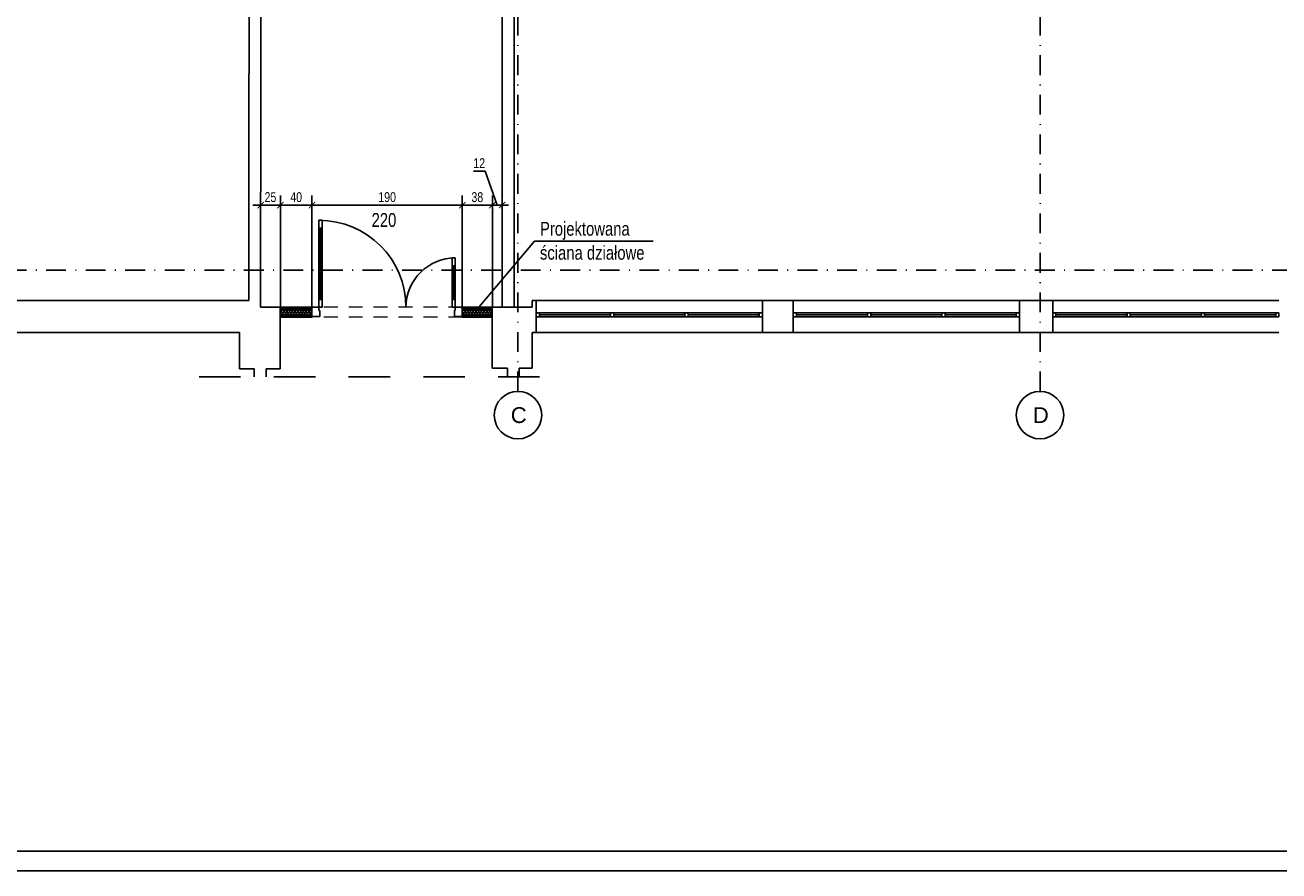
# Model space of a CAD drawing. Header units: metres. Extents: x -6509 to 204, y 32 to 4903.
# Tile 2 of 15: x -5223 to -3638, y 649 to 1718. Entities that reach past the tile are written whole.
import ezdxf
from ezdxf.enums import TextEntityAlignment as Align

# ---------------------------------------------------------------- set-up
doc = ezdxf.new("R2010")
doc.units = ezdxf.units.M
doc.header["$LTSCALE"] = 50
doc.header["$MEASUREMENT"] = 0
for name, pattern in [('DASHDOTX2', [1, 0.5, -0.25, 0, -0.25]), ('DO', [1, 0.5, -0.24, 0.02, -0.24]), ('DP', [0.63, 0.35, -0.28])]:
    doc.linetypes.add(name, pattern=pattern)
for name, color, linetype in [('A_osie', 7, 'Continuous'), ('BZ_lpd', 1, 'DP'), ('BZ_odn', 1, 'Continuous'), ('BZ_osd', 1, 'DO'), ('BZ_ram', 2, 'Continuous'), ('BZ_txs', 2, 'Continuous'), ('BZ_wym', 1, 'Continuous'), ('k3_projektowane sciany', 2, 'DP'), ('k3_sciany istn', 1, 'DP')]:
    doc.layers.add(name, color=color, linetype=linetype)
doc.styles.add('BIKTS', font='bikromsw.shx', dxfattribs={"width": 0.8})
doc.styles.add('BIKWYM', font='bikromsw.shx', dxfattribs={"width": 0.8})
doc.styles.add('GENERATED_STYLE_1', font='arial.ttf')
doc.dimstyles.new('BZ_BGR_50', dxfattribs={"dimscale": 0.5, "dimtxt": 25, "dimasz": 1.666667, "dimexe": 0, "dimexo": 0, "dimgap": 0, "dimtad": 0, "dimdec": 1, "dimrnd": 0.5, "dimzin": 9, "dimdsep": 46, "dimtxsty": 'BIKWYM', "dimblk": 'NONE', "dimcen": 0, "dimse1": 1, "dimse2": 1, "dimclrd": 256, "dimclre": 256, "dimclrt": 7, "dimadec": 0, "dimazin": 0, "dimtfac": 0.033333, "dimtdec": 1, "dimtmove": 0, "dimatfit": 3, "dimldrblk": 'NONE', "dimfxl": 1, "dimtvp": 0.8, "dimtolj": 1, "dimarcsym": 0})
doc.dimstyles.new('BZ_KP_50', dxfattribs={"dimscale": 0.5, "dimtxt": 25, "dimasz": 16, "dimexe": 24, "dimexo": 0, "dimgap": 0, "dimtad": 0, "dimdec": 1, "dimrnd": 0.5, "dimzin": 9, "dimdsep": 46, "dimtxsty": 'BIKWYM', "dimblk": 'ARCHTICK', "dimblk1": 'ARCHTICK', "dimblk2": 'WYM-KP', "dimcen": 0, "dimdle": 20, "dimclrd": 256, "dimclre": 256, "dimclrt": 7, "dimadec": 0, "dimazin": 0, "dimtfac": 0.033333, "dimtdec": 1, "dimtmove": 0, "dimatfit": 3, "dimfxl": 1, "dimtvp": 0.8, "dimtfillclr": 256, "dimtolj": 1, "dimarcsym": 0})
pattern_1 = [(60, (-22352.9468, -1832.603), (-2.5980762, 1.5), []), (120, (-22352.9468, -1832.603), (2.5980762, 1.5), [])]

# ---------------------------------------------------------------- blocks, each defined once
blk = doc.blocks.new('_ArchTick')
at = {"color": 0, "linetype": 'ByBlock', "const_width": 0.15}
blk.add_lwpolyline([(-0.5, -0.5), (0.5, 0.5)], dxfattribs=at)
blk = doc.blocks.new('*D305')
at = {"layer": 'BZ_wym', "lineweight": -2}
for p, q in [((-4850.4, 1490.8), (-4910.4, 1490.8)), ((-4900.4, 1361.6), (-4900.4, 1502.8)), ((-4860.4, 1361.6), (-4860.4, 1502.8))]:
    blk.add_line(p, q, dxfattribs=at)
at = {"layer": 'Defpoints', "color": 0}
for p in [(-4900.4, 1490.8), (-4900.4, 1361.6), (-4860.4, 1361.6)]:
    blk.add_point(p, dxfattribs=at)
at = {"layer": 'BZ_wym', "lineweight": -2, "xscale": 8, "yscale": 8, "zscale": 8, "rotation": 180}
blk.add_blockref('_ArchTick', (-4900.4, 1490.8), dxfattribs=at)
at = {"layer": 'BZ_wym', "lineweight": -2, "xscale": 8, "yscale": 8, "zscale": 8}
blk.add_blockref('_ArchTick', (-4860.4, 1490.8), dxfattribs=at)
at = {"layer": 'BZ_wym', "color": 7, "insert": (-4880.4, 1500.8), "char_height": 12.5, "attachment_point": 5, "style": 'BIKWYM'}
blk.add_mtext('\\A1;40', dxfattribs=at)
blk = doc.blocks.new('WYM-KP')
blk.add_hatch(color=256).paths.add_polyline_path([(-3, 0, 1), (3, 0, 1)])
blk.add_circle((0, 0), 3)
blk = doc.blocks.new('*D306')
at = {"layer": 'BZ_wym', "lineweight": -2}
for p, q in [((-4870.4, 1490.8), (-4660.4, 1490.8)), ((-4860.4, 1361.6), (-4860.4, 1502.8)), ((-4670.4, 1361.6), (-4670.4, 1502.8))]:
    blk.add_line(p, q, dxfattribs=at)
at = {"layer": 'Defpoints', "color": 0}
for p in [(-4670.4, 1490.8), (-4860.4, 1361.6), (-4670.4, 1361.6)]:
    blk.add_point(p, dxfattribs=at)
at = {"layer": 'BZ_wym', "lineweight": -2, "xscale": 8, "yscale": 8, "zscale": 8, "rotation": 180}
blk.add_blockref('_ArchTick', (-4860.4, 1490.8), dxfattribs=at)
at = {"layer": 'BZ_wym', "lineweight": -2, "xscale": 8, "yscale": 8, "zscale": 8}
blk.add_blockref('_ArchTick', (-4670.4, 1490.8), dxfattribs=at)
at = {"layer": 'BZ_wym', "color": 7, "insert": (-4765.4, 1500.8), "char_height": 12.5, "attachment_point": 5, "style": 'BIKWYM'}
blk.add_mtext('\\A1;190', dxfattribs=at)
blk = doc.blocks.new('*D307')
at = {"layer": 'BZ_wym', "lineweight": -2}
for p, q in [((-4680.4, 1490.8), (-4622.4, 1490.8)), ((-4670.4, 1361.6), (-4670.4, 1502.8)), ((-4632.4, 1361.6), (-4632.4, 1502.8))]:
    blk.add_line(p, q, dxfattribs=at)
at = {"layer": 'Defpoints', "color": 0}
for p in [(-4632.4, 1490.8), (-4670.4, 1361.6), (-4632.4, 1361.6)]:
    blk.add_point(p, dxfattribs=at)
at = {"layer": 'BZ_wym', "lineweight": -2, "xscale": 8, "yscale": 8, "zscale": 8, "rotation": 180}
blk.add_blockref('_ArchTick', (-4670.4, 1490.8), dxfattribs=at)
at = {"layer": 'BZ_wym', "lineweight": -2, "xscale": 8, "yscale": 8, "zscale": 8}
blk.add_blockref('_ArchTick', (-4632.4, 1490.8), dxfattribs=at)
at = {"layer": 'BZ_wym', "color": 7, "insert": (-4651.4, 1500.8), "char_height": 12.5, "attachment_point": 5, "style": 'BIKWYM'}
blk.add_mtext('\\A1;38', dxfattribs=at)
blk = doc.blocks.new('_None')
blk = doc.blocks.new('*D328')
at = {"layer": 'BZ_wym', "lineweight": -2}
for p, q in [((-4656.4, 1533.8), (-4641.6, 1533.8)), ((-4641.6, 1533.8), (-4626.2, 1490.8)), ((-4632.4, 1490.8), (-4640.4, 1490.8)), ((-4632.4, 1432.2), (-4632.4, 1502.8)), ((-4632.4, 1490.8), (-4619.9, 1490.8)), ((-4619.9, 1432.2), (-4619.9, 1502.8)), ((-4619.9, 1490.8), (-4611.9, 1490.8))]:
    blk.add_line(p, q, dxfattribs=at)
at = {"layer": 'Defpoints', "color": 0}
for p in [(-4619.9, 1490.8), (-4632.4, 1432.2), (-4619.9, 1432.2)]:
    blk.add_point(p, dxfattribs=at)
at = {"layer": 'BZ_wym', "lineweight": -2, "xscale": 8, "yscale": 8, "zscale": 8}
blk.add_blockref('_ArchTick', (-4632.4, 1490.8), dxfattribs=at)
at = {"layer": 'BZ_wym', "lineweight": -2, "xscale": 8, "yscale": 8, "zscale": 8, "rotation": 180}
blk.add_blockref('_ArchTick', (-4619.9, 1490.8), dxfattribs=at)
at = {"layer": 'BZ_wym', "color": 7, "insert": (-4649, 1543.8), "char_height": 12.5, "attachment_point": 5, "style": 'BIKWYM'}
blk.add_mtext('\\A1;12', dxfattribs=at)
blk = doc.blocks.new('*D329')
at = {"layer": 'BZ_wym', "lineweight": -2}
for p, q in [((-4890.4, 1490.8), (-4935.3, 1490.8)), ((-4925.3, 1473.6), (-4925.3, 1502.8)), ((-4900.4, 1361.6), (-4900.4, 1502.8))]:
    blk.add_line(p, q, dxfattribs=at)
at = {"layer": 'Defpoints', "color": 0}
for p in [(-4925.3, 1490.8), (-4925.3, 1473.6), (-4900.4, 1361.6)]:
    blk.add_point(p, dxfattribs=at)
at = {"layer": 'BZ_wym', "lineweight": -2, "xscale": 8, "yscale": 8, "zscale": 8, "rotation": 180}
blk.add_blockref('_ArchTick', (-4925.3, 1490.8), dxfattribs=at)
at = {"layer": 'BZ_wym', "lineweight": -2, "xscale": 8, "yscale": 8, "zscale": 8}
blk.add_blockref('_ArchTick', (-4900.4, 1490.8), dxfattribs=at)
at = {"layer": 'BZ_wym', "color": 7, "insert": (-4912.9, 1500.8), "char_height": 12.5, "attachment_point": 5, "style": 'BIKWYM'}
blk.add_mtext('\\A1;25', dxfattribs=at)

msp = doc.modelspace()

# ---------------------------------------------------------------- hatches: boundary and pattern name
at = {"layer": 'k3_projektowane sciany', "linetype": 'Continuous'}
h = msp.add_hatch(dxfattribs=at)
h.set_pattern_fill('BATT_INSULATION', color=256, scale=100, style=0, pattern_type=2)
h.set_pattern_definition(pattern_1)
h.paths.add_polyline_path([(-4900.43, 1359.09), (-4900.43, 1351.59), (-4860.43, 1351.59), (-4860.43, 1359.09)])
h = msp.add_hatch(dxfattribs=at)
h.set_pattern_fill('BATT_INSULATION', color=256, scale=100, style=0, pattern_type=2)
h.set_pattern_definition(pattern_1)
h.paths.add_polyline_path([(-4670.43, 1351.59), (-4632.43, 1351.59), (-4632.43, 1359.09), (-4670.43, 1359.09)])

# ---------------------------------------------------------------- linework, layer by layer
at = {"layer": 'A_osie', "color": 18, "linetype": 'DASHDOTX2', "lineweight": 5}
for p in [(-4599.98, 1457.75), (-4599.98, 1457.75), (-3939.98, 1457.75), (-3939.98, 1457.75)]:
    msp.add_point(p, dxfattribs=at)
at = {"layer": 'BZ_lpd', "ltscale": 3}
msp.add_lwpolyline([(-5003.11, 1273.8), (-4552.79, 1273.8)], dxfattribs=at)
at = {"layer": 'BZ_osd'}
for p, q in [((-4599.98, 1255.24), (-4599.98, 4555.24)), ((-3939.98, 1255.24), (-3939.98, 3655.24)), ((-2321.46, 1408.33), (-6105.53, 1408.33))]:
    msp.add_line(p, q, dxfattribs=at)
at = {"layer": 'BZ_osd', "color": 7, "linetype": 'Continuous'}
for centre in [(-4599.98, 1225.24), (-3939.98, 1225.24)]:
    msp.add_circle(centre, 30, dxfattribs=at)
at = {"layer": 'BZ_ram', "color": 1}
msp.add_lwpolyline([(-6509.19, 648.85), (-6509.19, 4848.85), (-1509.19, 4848.85), (-1509.19, 648.85)], close=True, dxfattribs=at)
at = {"layer": 'BZ_ram'}
msp.add_lwpolyline([(-6359.19, 673.85), (-6359.19, 4823.85), (-1534.19, 4823.85), (-1534.19, 673.85)], close=True, dxfattribs=at)
at = {"layer": 'k3_projektowane sciany', "color": 252, "linetype": 'Continuous'}
for p, q in [((-4851.63, 1471.59), (-4851.63, 1461.59)), ((-4847.63, 1471.59), (-4851.63, 1471.59)), ((-4849.63, 1461.59), (-4851.63, 1461.59)), ((-4851.63, 1461.59), (-4851.63, 1371.59)), ((-4851.63, 1461.59), (-4847.63, 1461.59)), ((-4849.63, 1371.59), (-4849.63, 1461.59)), ((-4847.63, 1461.59), (-4849.63, 1461.59)), ((-4849.63, 1461.59), (-4849.63, 1371.59)), ((-4849.63, 1461.59), (-4849.63, 1371.59)), ((-4847.63, 1461.59), (-4847.63, 1471.59)), ((-4847.63, 1371.59), (-4847.63, 1461.59)), ((-4683.23, 1413.99), (-4683.23, 1423.99)), ((-4683.23, 1423.99), (-4679.23, 1423.99)), ((-4683.23, 1371.59), (-4683.23, 1413.99)), ((-4683.23, 1413.99), (-4681.23, 1413.99)), ((-4679.23, 1413.99), (-4683.23, 1413.99)), ((-4681.23, 1371.59), (-4681.23, 1413.99)), ((-4681.23, 1413.99), (-4679.23, 1413.99)), ((-4681.23, 1413.99), (-4681.23, 1371.59)), ((-4681.23, 1413.99), (-4681.23, 1371.59)), ((-4679.23, 1423.99), (-4679.23, 1413.99)), ((-4679.23, 1413.99), (-4679.23, 1371.59)), ((-4851.63, 1371.59), (-4849.63, 1371.59)), ((-4847.63, 1371.59), (-4851.63, 1371.59)), ((-4851.63, 1371.59), (-4851.63, 1361.59)), ((-4849.63, 1371.59), (-4847.63, 1371.59)), ((-4847.63, 1361.59), (-4847.63, 1371.59)), ((-4681.23, 1371.59), (-4683.23, 1371.59)), ((-4683.23, 1361.59), (-4683.23, 1371.59)), ((-4683.23, 1371.59), (-4679.23, 1371.59)), ((-4679.23, 1371.59), (-4681.23, 1371.59)), ((-4679.23, 1371.59), (-4679.23, 1361.59)), ((-4860.43, 1361.59), (-4851.63, 1361.59)), ((-4850.43, 1350.09), (-4860.43, 1350.09)), ((-4851.63, 1361.59), (-4851.63, 1357.59)), ((-4851.63, 1361.59), (-4847.63, 1361.59)), ((-4851.63, 1357.59), (-4850.43, 1357.59)), ((-4850.43, 1357.59), (-4850.43, 1350.09)), ((-4679.23, 1361.59), (-4683.23, 1361.59)), ((-4680.43, 1350.09), (-4680.43, 1357.59)), ((-4680.43, 1357.59), (-4679.23, 1357.59)), ((-4670.43, 1350.09), (-4680.43, 1350.09)), ((-4679.23, 1357.59), (-4679.23, 1361.59)), ((-4679.23, 1361.59), (-4670.43, 1361.59))]:
    msp.add_line(p, q, dxfattribs=at)
at = {"layer": 'k3_projektowane sciany', "linetype": 'Continuous'}
for p, q in [((-4860.43, 1360.34), (-4900.43, 1360.34)), ((-4860.43, 1359.09), (-4900.43, 1359.09)), ((-4900.43, 1351.59), (-4860.43, 1351.59)), ((-4900.43, 1350.34), (-4860.43, 1350.34)), ((-4860.43, 1361.59), (-4860.43, 1360.34)), ((-4860.43, 1350.09), (-4860.43, 1361.59)), ((-4860.43, 1361.59), (-4860.43, 1360.34)), ((-4860.43, 1360.34), (-4860.43, 1359.09)), ((-4860.43, 1360.34), (-4860.43, 1359.09)), ((-4860.43, 1359.09), (-4860.43, 1351.59)), ((-4860.43, 1359.09), (-4860.43, 1351.59)), ((-4860.43, 1351.59), (-4860.43, 1350.34)), ((-4860.43, 1351.59), (-4860.43, 1350.34)), ((-4860.43, 1350.34), (-4860.43, 1350.09)), ((-4860.43, 1350.34), (-4860.43, 1350.09)), ((-4860.43, 1350.09), (-4860.43, 1349.09)), ((-4670.43, 1361.59), (-4670.43, 1360.34)), ((-4670.43, 1361.59), (-4670.43, 1350.09)), ((-4670.43, 1361.59), (-4670.43, 1360.34)), ((-4632.43, 1360.34), (-4670.43, 1360.34)), ((-4670.43, 1360.34), (-4670.43, 1359.09)), ((-4670.43, 1360.34), (-4670.43, 1359.09)), ((-4632.43, 1359.09), (-4670.43, 1359.09)), ((-4670.43, 1359.09), (-4670.43, 1351.59)), ((-4670.43, 1359.09), (-4670.43, 1351.59)), ((-4670.43, 1351.59), (-4632.43, 1351.59)), ((-4670.43, 1351.59), (-4670.43, 1350.34)), ((-4670.43, 1351.59), (-4670.43, 1350.34)), ((-4670.43, 1350.34), (-4632.43, 1350.34)), ((-4670.43, 1350.34), (-4670.43, 1350.09)), ((-4670.43, 1350.34), (-4670.43, 1350.09)), ((-4670.43, 1350.09), (-4670.43, 1349.09))]:
    msp.add_line(p, q, dxfattribs=at)
at = {"layer": 'k3_projektowane sciany', "linetype": 'DP', "lineweight": 5}
for p, q in [((-4670.43, 1361.59), (-4860.43, 1361.59)), ((-4670.43, 1349.09), (-4860.43, 1349.09))]:
    msp.add_line(p, q, dxfattribs=at)
at = {"layer": 'k3_projektowane sciany', "linetype": 'Continuous', "flags": 128}
for points in [[(-4860.43, 1361.59), (-4900.43, 1361.59)], [(-4900.43, 1349.09), (-4860.43, 1349.09)], [(-4632.43, 1361.59), (-4670.43, 1361.59)], [(-4670.43, 1349.09), (-4632.43, 1349.09)]]:
    msp.add_lwpolyline(points, dxfattribs=at)
at = {"layer": 'k3_projektowane sciany', "color": 252, "linetype": 'Continuous'}
for centre, radius, start, end in [((-4851.63, 1361.59), 110, 0, 90), ((-4679.23, 1361.59), 62.4, 90, 180)]:
    msp.add_arc(centre, radius, start, end, dxfattribs=at)
at = {"layer": 'k3_sciany istn', "linetype": 'Continuous'}
for p, q in [((-4576.98, 1329.65), (-4576.98, 1370.15)), ((-4290.98, 1370.15), (-4576.98, 1370.15)), ((-4290.98, 1329.65), (-4290.98, 1370.15)), ((-4251.98, 1329.65), (-4251.98, 1370.15)), ((-3965.98, 1370.15), (-4251.98, 1370.15)), ((-3965.98, 1329.65), (-3965.98, 1370.15)), ((-3923.98, 1329.65), (-3923.98, 1370.15)), ((-3637.98, 1370.15), (-3923.98, 1370.15)), ((-4581.98, 1361.59), (-4619.93, 1361.59)), ((-4619.93, 1361.59), (-4604.93, 1361.59)), ((-4576.98, 1354.65), (-4290.98, 1354.65)), ((-4576.98, 1349.65), (-4576.98, 1354.65)), ((-4290.98, 1349.65), (-4576.98, 1349.65)), ((-4572.98, 1349.65), (-4572.98, 1354.65)), ((-4572.98, 1352.15), (-4482.98, 1352.15)), ((-4482.98, 1349.65), (-4482.98, 1354.65)), ((-4478.98, 1349.65), (-4478.98, 1354.65)), ((-4478.98, 1352.15), (-4388.98, 1352.15)), ((-4388.98, 1349.65), (-4388.98, 1354.65)), ((-4384.98, 1349.65), (-4384.98, 1354.65)), ((-4384.98, 1352.15), (-4294.98, 1352.15)), ((-4294.98, 1349.65), (-4294.98, 1354.65)), ((-4290.98, 1354.65), (-4290.98, 1349.65)), ((-4251.98, 1354.65), (-3965.98, 1354.65)), ((-4251.98, 1349.65), (-4251.98, 1354.65)), ((-3965.98, 1349.65), (-4251.98, 1349.65)), ((-4247.98, 1349.65), (-4247.98, 1354.65)), ((-4247.98, 1352.15), (-4157.98, 1352.15)), ((-4157.98, 1349.65), (-4157.98, 1354.65)), ((-4153.98, 1349.65), (-4153.98, 1354.65)), ((-4153.98, 1352.15), (-4063.98, 1352.15)), ((-4063.98, 1349.65), (-4063.98, 1354.65)), ((-4059.98, 1349.65), (-4059.98, 1354.65)), ((-4059.98, 1352.15), (-3969.98, 1352.15)), ((-3969.98, 1349.65), (-3969.98, 1354.65)), ((-3965.98, 1354.65), (-3965.98, 1349.65)), ((-3923.98, 1354.65), (-3637.98, 1354.65)), ((-3923.98, 1349.65), (-3923.98, 1354.65)), ((-3637.98, 1349.65), (-3923.98, 1349.65)), ((-3919.98, 1349.65), (-3919.98, 1354.65)), ((-3919.98, 1352.15), (-3829.98, 1352.15)), ((-3829.98, 1349.65), (-3829.98, 1354.65)), ((-3825.98, 1349.65), (-3825.98, 1354.65)), ((-3825.98, 1352.15), (-3735.98, 1352.15)), ((-3735.98, 1349.65), (-3735.98, 1354.65)), ((-3731.98, 1349.65), (-3731.98, 1354.65)), ((-3731.98, 1352.15), (-3641.98, 1352.15)), ((-3641.98, 1349.65), (-3641.98, 1354.65)), ((-3637.98, 1354.65), (-3637.98, 1349.65)), ((-4576.98, 1329.65), (-4290.98, 1329.65)), ((-4251.98, 1329.65), (-3965.98, 1329.65)), ((-3923.98, 1329.65), (-3637.98, 1329.65))]:
    msp.add_line(p, q, dxfattribs=at)
at = {"layer": 'k3_sciany istn', "linetype": 'Continuous', "flags": 128}
for points in [[(-4619.93, 2010.65), (-4619.93, 1361.59)], [(-4604.93, 1361.59), (-4604.93, 1995.65)], [(-4939.84, 1944.13), (-4940.43, 1370.15)], [(-4925.43, 1361.59), (-4924.84, 1944.11)], [(-4961.98, 1370.15), (-5245.98, 1370.15)], [(-4940.43, 1370.15), (-4961.98, 1370.15)], [(-4576.98, 1370.15), (-4581.98, 1370.15)], [(-4581.98, 1370.15), (-4581.98, 1361.59)], [(-4251.98, 1370.15), (-4290.98, 1370.15)], [(-3923.98, 1370.15), (-3965.98, 1370.15)], [(-4900.43, 1361.59), (-4925.43, 1361.59)], [(-4900.43, 1283.59), (-4900.43, 1361.59)], [(-4619.93, 1361.59), (-4632.43, 1361.59)], [(-4632.43, 1361.59), (-4632.43, 1284.59)], [(-5277.63, 1329.65), (-4961.98, 1329.65)], [(-4961.98, 1329.65), (-4951.98, 1329.65)], [(-4951.98, 1329.65), (-4951.98, 1283.59)], [(-4581.98, 1284.59), (-4581.98, 1329.65)], [(-4581.98, 1329.65), (-4576.98, 1329.65)], [(-4290.98, 1329.65), (-4251.98, 1329.65)], [(-3965.98, 1329.65), (-3923.98, 1329.65)], [(-4632.43, 1284.59), (-4613.43, 1284.59)], [(-4613.43, 1284.59), (-4613.43, 1273.8)], [(-4598.43, 1284.59), (-4581.98, 1284.59)], [(-4598.43, 1273.8), (-4598.43, 1284.59)], [(-4951.98, 1283.59), (-4933.43, 1283.59)], [(-4933.43, 1283.59), (-4933.43, 1273.8)], [(-4918.43, 1283.59), (-4900.43, 1283.59)], [(-4918.43, 1273.8), (-4918.43, 1283.59)]]:
    msp.add_lwpolyline(points, dxfattribs=at)

# ---------------------------------------------------------------- texts
at = {"layer": 'BZ_osd', "color": 7, "linetype": 'Continuous', "style": 'GENERATED_STYLE_1'}
for tag, p in [('C', (-4599, 1225.24)), ('D', (-3939, 1225.24))]:
    msp.add_attdef(tag, text='C', height=20, dxfattribs=at).set_placement(p, align=Align.MIDDLE_CENTER)
at = {"layer": 'BZ_txs', "style": 'BIKTS', "width": 0.8}
for s, p in [('220', (-4785.01, 1463.21)), ('Projektowana', (-4572.19, 1452.12)), ('ściana działowe', (-4572.19, 1421.76))]:
    msp.add_text(s, height=17.5, dxfattribs=at).set_placement(p)

# ---------------------------------------------------------------- dimensions: what is measured, and where the dimension line sits
at = {"layer": 'BZ_wym'}
dim = msp.add_linear_dim(base=(-4619.92655629, 1490.77643915), p1=(-4632.42655629, 1432.18212245), p2=(-4619.92655629, 1432.18212245), dimstyle='BZ_KP_50', override={"dimdec": 0, "dimrnd": 1, "dimtmove": 1, "dimatfit": 1}, dxfattribs=at)
dim.commit()
dim.dimension.update_dxf_attribs({"geometry": '*D328', "text_midpoint": (-4641.64939181, 1533.83872917), "dimtype": 160})
for base, p1, p2, picture, middle in [((-4925.31, 1490.78), (-4900.43, 1361.59), (-4925.31, 1473.58), '*D329', (-4912.87, 1500.78)), ((-4900.43, 1490.78), (-4860.43, 1361.59), (-4900.43, 1361.59), '*D305', (-4880.43, 1500.78)), ((-4670.43, 1490.78), (-4860.43, 1361.59), (-4670.43, 1361.59), '*D306', (-4765.43, 1500.78)), ((-4632.43, 1490.78), (-4670.43, 1361.59), (-4632.43, 1361.59), '*D307', (-4651.43, 1500.78))]:
    dim = msp.add_linear_dim(base=base, p1=p1, p2=p2, dimstyle='BZ_KP_50', override={"dimdec": 0, "dimrnd": 1, "dimatfit": 1}, dxfattribs=at)
    dim.commit()
    dim.dimension.update_dxf_attribs({"geometry": picture, "text_midpoint": middle})

# ---------------------------------------------------------------- leaders
at = {"layer": 'BZ_odn'}
msp.add_leader([(-4651.43, 1359.09), (-4579.19, 1445.39), (-4429.19, 1445.39)], dimstyle='BZ_BGR_50', dxfattribs=at)

doc.saveas('drawing.dxf')
